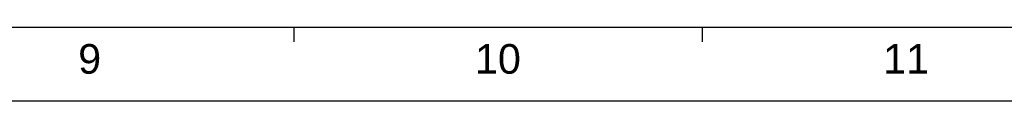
# Model space of a CAD drawing. Extents: x 0 to 1189, y 0 to 841.
# Tile 16 of 36: x 704 to 904, y 0 to 15. Entities that reach past the tile are written whole.
import ezdxf
from ezdxf.enums import TextEntityAlignment as Align

# ---------------------------------------------------------------- set-up
doc = ezdxf.new("R2010")
doc.units = 0
doc.header["$LTSCALE"] = 65.395
doc.header["$MEASUREMENT"] = 0
doc.layers.get('0').update_dxf_attribs({"linetype": 'CONTINUOUS'})
doc.styles.add('TEXTSTYLE_2', font='arial.ttf')

msp = doc.modelspace()

# ---------------------------------------------------------------- linework, layer by layer
at = {"color": 3, "linetype": 'Continuous'}
for p, q in [((15, 15), (1174, 15)), ((760.07143, 15), (760.07143, 12)), ((842.85714, 15), (842.85714, 12))]:
    msp.add_line(p, q, dxfattribs=at)
at = {"color": 4, "linetype": 'Continuous'}
msp.add_line((0, 0), (1189, 0), dxfattribs=at)

# ---------------------------------------------------------------- texts
at = {"color": 1, "linetype": 'Continuous', "style": 'TEXTSTYLE_2'}
for s, p in [('9', (718.68143, 5.53902)), ('10', (801.46714, 5.53902)), ('11', (884.25286, 5.53902))]:
    msp.add_text(s, height=6, dxfattribs=at).set_placement(p, align=Align.CENTER)

doc.saveas('drawing.dxf')
